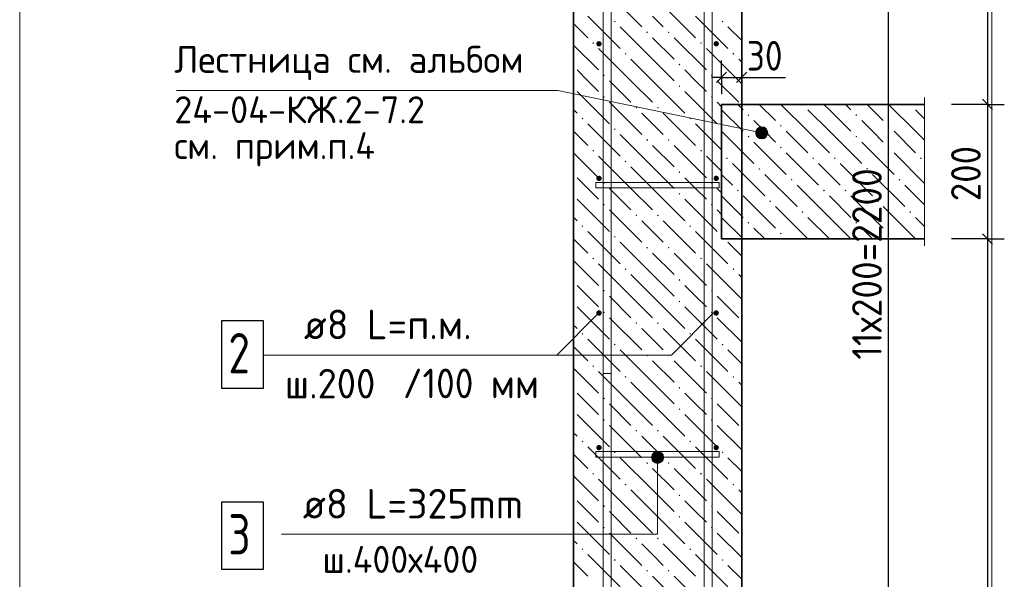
# Model space of a CAD drawing. Header units: millimetres. Extents: x 0 to 50400, y 0 to 35640.
# Tile 13 of 19: x 26773 to 35543, y 17663 to 22652. Entities that reach past the tile are written whole.
import ezdxf

# ---------------------------------------------------------------- set-up
doc = ezdxf.new("R2010")
doc.units = ezdxf.units.MM
doc.linetypes.add('______2', pattern=[324, 240, -84])
for name, color, linetype, lineweight in [('Standard', 7, 'Continuous', 25), ('Выпуски арматуры Г-обр.', 52, 'Continuous', 25), ('ЖБ Перекрытие нижний уровень с отделкой', 7, 'Continuous', 35), ('ЖБ Стена верхний уровень', 7, 'Continuous', 35), ('Позиционная метка линия выноска', 7, 'Continuous', 13), ('Позиционная метка номер позиции', 7, 'Continuous', 13)]:
    doc.layers.add(name, color=color, linetype=linetype, lineweight=lineweight)
doc.layers.add('Размерная выноска', color=7, linetype='Continuous')
for name, color, linetype, true_color in [('Стена фоновая арматура У1', 7, '______2', 0xa0a0a0), ('Стена фоновая арматура Х1', 7, '______2', 0xa0a0a0), ('Стена фоновая затяжка С-обр.', 7, '______2', 0xa0a0a0)]:
    doc.layers.add(name, color=color, linetype=linetype, true_color=true_color)
doc.styles.add('ISOCPEUR', font='txt')

msp = doc.modelspace()

# ---------------------------------------------------------------- hatches: boundary and pattern name
at = {"layer": 'ЖБ Стена верхний уровень', "linetype": 'Continuous', "lineweight": 18, "transparency": 33554687}
for points in [[(32066.2, 22635), (32074, 22642.8), (32081.8, 22635), (32074, 22627.2)], [(33026.2, 22635), (33034, 22642.8), (33041.8, 22635), (33034, 22627.2)], [(32354.2, 22539), (32362, 22546.8), (32369.8, 22539), (32362, 22531.2)], [(32546.2, 22539), (32554, 22546.8), (32561.8, 22539), (32554, 22531.2)], [(31874.2, 22443), (31882, 22450.8), (31889.8, 22443), (31882, 22435.2)], [(32834.2, 22443), (32842, 22450.8), (32849.8, 22443), (32842, 22435.2)], [(32162.2, 22347), (32170, 22354.8), (32177.8, 22347), (32170, 22339.2)], [(33122.2, 22347), (33130, 22354.8), (33137.8, 22347), (33130, 22339.2)], [(32642.2, 22251), (32650, 22258.8), (32657.8, 22251), (32650, 22243.2)], [(31970.2, 22155), (31978, 22162.8), (31985.8, 22155), (31978, 22147.2)], [(32930.2, 22155), (32938, 22162.8), (32945.8, 22155), (32938, 22147.2)], [(32642.2, 22059), (32650, 22066.8), (32657.8, 22059), (32650, 22051.2)], [(31970.2, 21963), (31978, 21970.8), (31985.8, 21963), (31978, 21955.2)], [(32930.2, 21963), (32938, 21970.8), (32945.8, 21963), (32938, 21955.2)], [(32258.2, 21867), (32266, 21874.8), (32273.8, 21867), (32266, 21859.2)], [(32450.2, 21867), (32458, 21874.8), (32465.8, 21867), (32458, 21859.2)], [(33737.4, 21896.8), (33753, 21896.8), (33745.2, 21889)], [(34697.4, 21896.8), (34713, 21896.8), (34705.2, 21889)], [(31778.2, 21771), (31786, 21778.8), (31793.8, 21771), (31786, 21763.2)], [(32738.2, 21771), (32746, 21778.8), (32753.8, 21771), (32746, 21763.2)], [(33257.4, 21800.8), (33265.2, 21808.6), (33273, 21800.8), (33265.2, 21793)], [(34217.4, 21800.8), (34225.2, 21808.6), (34233, 21800.8), (34225.2, 21793)], [(32066.2, 21675), (32074, 21682.8), (32081.8, 21675), (32074, 21667.2)], [(33545.4, 21704.8), (33553.2, 21712.6), (33561, 21704.8), (33553.2, 21697)], [(34505.4, 21704.8), (34513.2, 21712.6), (34521, 21704.8), (34513.2, 21697)], [(32354.2, 21579), (32362, 21586.8), (32369.8, 21579), (32362, 21571.2)], [(32546.2, 21579), (32554, 21586.8), (32561.8, 21579), (32554, 21571.2)], [(33257.4, 21608.8), (33265.2, 21616.6), (33273, 21608.8), (33265.2, 21601)], [(34217.4, 21608.8), (34225.2, 21616.6), (34233, 21608.8), (34225.2, 21601)], [(31874.2, 21483), (31882, 21490.8), (31889.8, 21483), (31882, 21475.2)], [(32834.2, 21483), (32842, 21490.8), (32849.8, 21483), (32842, 21475.2)], [(33545.4, 21512.8), (33553.2, 21520.6), (33561, 21512.8), (33553.2, 21505)], [(34505.4, 21512.8), (34513.2, 21520.6), (34521, 21512.8), (34513.2, 21505)], [(33065.4, 21416.8), (33073.2, 21424.6), (33081, 21416.8), (33073.2, 21409)], [(33833.4, 21416.8), (33841.2, 21424.6), (33849, 21416.8), (33841.2, 21409)], [(34025.4, 21416.8), (34033.2, 21424.6), (34041, 21416.8), (34033.2, 21409)], [(34793.4, 21416.8), (34801.2, 21424.6), (34809, 21416.8), (34801.2, 21409)], [(32162.2, 21387), (32170, 21394.8), (32177.8, 21387), (32170, 21379.2)], [(33353.4, 21320.8), (33361.2, 21328.6), (33369, 21320.8), (33361.2, 21313)], [(34313.4, 21320.8), (34321.2, 21328.6), (34329, 21320.8), (34321.2, 21313)], [(32642.2, 21291), (32650, 21298.8), (32657.8, 21291), (32650, 21283.2)], [(33641.4, 21224.8), (33649.2, 21232.6), (33657, 21224.8), (33649.2, 21217)], [(34601.4, 21224.8), (34609.2, 21232.6), (34617, 21224.8), (34609.2, 21217)], [(31970.2, 21195), (31978, 21202.8), (31985.8, 21195), (31978, 21187.2)], [(32930.2, 21195), (32938, 21202.8), (32945.8, 21195), (32938, 21187.2)], [(33161.4, 21128.8), (33169.2, 21136.6), (33177, 21128.8), (33169.2, 21121)], [(33929.4, 21128.8), (33937.2, 21136.6), (33945, 21128.8), (33937.2, 21121)], [(34121.4, 21128.8), (34129.2, 21136.6), (34137, 21128.8), (34129.2, 21121)], [(32642.2, 21099), (32650, 21106.8), (32657.8, 21099), (32650, 21091.2)], [(31970.2, 21003), (31978, 21010.8), (31985.8, 21003), (31978, 20995.2)], [(32930.2, 21003), (32938, 21010.8), (32945.8, 21003), (32938, 20995.2)], [(33449.4, 21032.8), (33457.2, 21040.6), (33465, 21032.8), (33457.2, 21025)], [(34409.4, 21032.8), (34417.2, 21040.6), (34425, 21032.8), (34417.2, 21025)], [(32258.2, 20907), (32266, 20914.8), (32273.8, 20907), (32266, 20899.2)], [(32450.2, 20907), (32458, 20914.8), (32465.8, 20907), (32458, 20899.2)], [(33737.4, 20936.8), (33745.2, 20944.6), (33753, 20936.8), (33745.2, 20929)], [(34697.4, 20936.8), (34705.2, 20944.6), (34713, 20936.8), (34705.2, 20929)], [(31778.2, 20811), (31786, 20818.8), (31793.8, 20811), (31786, 20803.2)], [(32738.2, 20811), (32746, 20818.8), (32753.8, 20811), (32746, 20803.2)], [(33257.4, 20840.8), (33265.2, 20848.6), (33273, 20840.8), (33265.2, 20833)], [(34217.4, 20840.8), (34225.2, 20848.6), (34233, 20840.8), (34225.2, 20833)], [(32066.2, 20715), (32074, 20722.8), (32081.8, 20715), (32074, 20707.2)], [(33545.4, 20744.8), (33553.2, 20752.6), (33561, 20744.8), (33553.2, 20737)], [(34505.4, 20744.8), (34513.2, 20752.6), (34521, 20744.8), (34513.2, 20737)], [(32354.2, 20619), (32362, 20626.8), (32369.8, 20619), (32362, 20611.2)], [(32546.2, 20619), (32554, 20626.8), (32561.8, 20619), (32554, 20611.2)], [(31874.2, 20523), (31882, 20530.8), (31889.8, 20523), (31882, 20515.2)], [(32834.2, 20523), (32842, 20530.8), (32849.8, 20523), (32842, 20515.2)], [(32162.2, 20427), (32170, 20434.8), (32177.8, 20427), (32170, 20419.2)], [(33122.2, 20427), (33130, 20434.8), (33137.8, 20427), (33130, 20419.2)], [(32642.2, 20331), (32650, 20338.8), (32657.8, 20331), (32650, 20323.2)], [(31970.2, 20235), (31978, 20242.8), (31985.8, 20235), (31978, 20227.2)], [(32930.2, 20235), (32938, 20242.8), (32945.8, 20235), (32938, 20227.2)], [(32642.2, 20139), (32650, 20146.8), (32657.8, 20139), (32650, 20131.2)], [(31970.2, 20043), (31978, 20050.8), (31985.8, 20043), (31978, 20035.2)], [(32930.2, 20043), (32938, 20050.8), (32945.8, 20043), (32938, 20035.2)], [(32258.2, 19947), (32266, 19954.8), (32273.8, 19947), (32266, 19939.2)], [(32450.2, 19947), (32458, 19954.8), (32465.8, 19947), (32458, 19939.2)], [(31778.2, 19851), (31786, 19858.8), (31793.8, 19851), (31786, 19843.2)], [(32738.2, 19851), (32746, 19858.8), (32753.8, 19851), (32746, 19843.2)], [(32066.2, 19755), (32074, 19762.8), (32081.8, 19755), (32074, 19747.2)], [(33026.2, 19755), (33034, 19762.8), (33041.8, 19755), (33034, 19747.2)], [(32354.2, 19659), (32362, 19666.8), (32369.8, 19659), (32362, 19651.2)], [(32546.2, 19659), (32554, 19666.8), (32561.8, 19659), (32554, 19651.2)], [(31874.2, 19563), (31882, 19570.8), (31889.8, 19563), (31882, 19555.2)], [(32834.2, 19563), (32842, 19570.8), (32849.8, 19563), (32842, 19555.2)], [(32162.2, 19467), (32170, 19474.8), (32177.8, 19467), (32170, 19459.2)], [(33122.2, 19467), (33130, 19474.8), (33137.8, 19467), (33130, 19459.2)], [(32642.2, 19371), (32650, 19378.8), (32657.8, 19371), (32650, 19363.2)], [(31970.2, 19275), (31978, 19282.8), (31985.8, 19275), (31978, 19267.2)], [(32930.2, 19275), (32938, 19282.8), (32945.8, 19275), (32938, 19267.2)], [(32642.2, 19179), (32650, 19186.8), (32657.8, 19179), (32650, 19171.2)], [(31970.2, 19083), (31978, 19090.8), (31985.8, 19083), (31978, 19075.2)], [(32930.2, 19083), (32938, 19090.8), (32945.8, 19083), (32938, 19075.2)], [(32258.2, 18987), (32266, 18994.8), (32273.8, 18987), (32266, 18979.2)], [(32450.2, 18987), (32458, 18994.8), (32465.8, 18987), (32458, 18979.2)], [(31778.2, 18891), (31786, 18898.8), (31793.8, 18891), (31786, 18883.2)], [(32738.2, 18891), (32746, 18898.8), (32753.8, 18891), (32746, 18883.2)], [(32066.2, 18795), (32074, 18802.8), (32081.8, 18795), (32074, 18787.2)], [(33026.2, 18795), (33034, 18802.8), (33041.8, 18795), (33034, 18787.2)], [(32354.2, 18699), (32362, 18706.8), (32369.8, 18699), (32362, 18691.2)], [(32546.2, 18699), (32554, 18706.8), (32561.8, 18699), (32554, 18691.2)], [(31874.2, 18603), (31882, 18610.8), (31889.8, 18603), (31882, 18595.2)], [(32834.2, 18603), (32842, 18610.8), (32849.8, 18603), (32842, 18595.2)], [(32162.2, 18507), (32170, 18514.8), (32177.8, 18507), (32170, 18499.2)], [(33122.2, 18507), (33130, 18514.8), (33137.8, 18507), (33130, 18499.2)], [(32642.2, 18411), (32650, 18418.8), (32657.8, 18411), (32650, 18403.2)], [(31970.2, 18315), (31978, 18322.8), (31985.8, 18315), (31978, 18307.2)], [(32930.2, 18315), (32938, 18322.8), (32945.8, 18315), (32938, 18307.2)], [(32642.2, 18219), (32650, 18226.8), (32657.8, 18219), (32650, 18211.2)], [(31970.2, 18123), (31978, 18130.8), (31985.8, 18123), (31978, 18115.2)], [(32930.2, 18123), (32938, 18130.8), (32945.8, 18123), (32938, 18115.2)], [(32258.2, 18027), (32266, 18034.8), (32273.8, 18027), (32266, 18019.2)], [(32450.2, 18027), (32458, 18034.8), (32465.8, 18027), (32458, 18019.2)], [(31778.2, 17931), (31786, 17938.8), (31793.8, 17931), (31786, 17923.2)], [(32738.2, 17931), (32746, 17938.8), (32753.8, 17931), (32746, 17923.2)], [(32066.2, 17835), (32074, 17842.8), (32081.8, 17835), (32074, 17827.2)], [(33026.2, 17835), (33034, 17842.8), (33041.8, 17835), (33034, 17827.2)], [(32354.2, 17739), (32362, 17746.8), (32369.8, 17739), (32362, 17731.2)], [(32546.2, 17739), (32554, 17746.8), (32561.8, 17739), (32554, 17731.2)]]:
    msp.add_hatch(color=7, dxfattribs=at).paths.add_polyline_path(points, flags=16)
at = {"layer": 'Позиционная метка линия выноска', "linetype": 'Continuous', "lineweight": 13, "transparency": 33554687}
for points in [[(33331.8, 21625.3), (33342.7, 21678.1), (33329.9, 21653.2)], [(33346.8, 21602.3), (33342.7, 21678.1), (33331.8, 21625.3)], [(33346.8, 21602.3), (33365.7, 21693.2), (33342.7, 21678.1)], [(33371.7, 21589.4), (33365.7, 21693.2), (33346.8, 21602.3)], [(33371.7, 21589.4), (33393.7, 21695.1), (33365.7, 21693.2)], [(33399.7, 21591.3), (33393.7, 21695.1), (33371.7, 21589.4)], [(33399.7, 21591.3), (33418.6, 21682.2), (33393.7, 21695.1)], [(33422.7, 21606.3), (33418.6, 21682.2), (33399.7, 21591.3)], [(33422.7, 21606.3), (33433.7, 21659.2), (33418.6, 21682.2)], [(33433.7, 21659.2), (33422.7, 21606.3), (33435.6, 21631.2)], [(32401.2, 18749.9), (32509.2, 18749.9), (32501.6, 18776.9)], [(32401.2, 18749.9), (32501.6, 18776.9), (32408.7, 18776.9)], [(32408.7, 18776.9), (32501.6, 18776.9), (32482.2, 18796.4)], [(32408.7, 18776.9), (32482.2, 18796.4), (32428.2, 18796.4)], [(32428.2, 18796.4), (32482.2, 18796.4), (32455.2, 18803.9)], [(32408.7, 18722.9), (32509.2, 18749.9), (32401.2, 18749.9)], [(32408.7, 18722.9), (32501.6, 18722.9), (32509.2, 18749.9)], [(32428.2, 18703.5), (32501.6, 18722.9), (32408.7, 18722.9)], [(32428.2, 18703.5), (32482.2, 18703.5), (32501.6, 18722.9)], [(32482.2, 18703.5), (32428.2, 18703.5), (32455.2, 18695.9)]]:
    msp.add_hatch(color=7, dxfattribs=at).paths.add_polyline_path(points)
at = {"layer": 'Стена фоновая арматура У1', "linetype": 'Continuous', "lineweight": 13, "transparency": 33554687}
for points in [[(31957.2, 22436.8), (31955.3, 22446), (31950.1, 22453.8), (31942.4, 22459), (31933.2, 22460.8), (31924, 22459), (31916.2, 22453.8), (31911, 22446), (31909.2, 22436.8), (31911, 22427.6), (31916.2, 22419.8), (31924, 22414.6), (31933.2, 22412.8), (31942.4, 22414.6), (31950.1, 22419.8), (31955.3, 22427.6)], [(33001.2, 22436.8), (32999.3, 22446), (32994.1, 22453.8), (32986.3, 22459), (32977.2, 22460.8), (32968, 22459), (32960.2, 22453.8), (32955, 22446), (32953.2, 22436.8), (32955, 22427.6), (32960.2, 22419.8), (32968, 22414.6), (32977.2, 22412.8), (32986.3, 22414.6), (32994.1, 22419.8), (32999.3, 22427.6)], [(31957.2, 21236.8), (31955.3, 21246), (31950.1, 21253.8), (31942.4, 21259), (31933.2, 21260.8), (31924, 21259), (31916.2, 21253.8), (31911, 21246), (31909.2, 21236.8), (31911, 21227.6), (31916.2, 21219.8), (31924, 21214.6), (31933.2, 21212.8), (31942.4, 21214.6), (31950.1, 21219.8), (31955.3, 21227.6)], [(33001.2, 21236.8), (32999.3, 21246), (32994.1, 21253.8), (32986.3, 21259), (32977.2, 21260.8), (32968, 21259), (32960.2, 21253.8), (32955, 21246), (32953.2, 21236.8), (32955, 21227.6), (32960.2, 21219.8), (32968, 21214.6), (32977.2, 21212.8), (32986.3, 21214.6), (32994.1, 21219.8), (32999.3, 21227.6)], [(31957.2, 20036.8), (31955.3, 20046), (31950.1, 20053.8), (31942.4, 20059), (31933.2, 20060.8), (31924, 20059), (31916.2, 20053.8), (31911, 20046), (31909.2, 20036.8), (31911, 20027.6), (31916.2, 20019.8), (31924, 20014.6), (31933.2, 20012.8), (31942.4, 20014.6), (31950.1, 20019.8), (31955.3, 20027.6)], [(33001.2, 20036.8), (32999.3, 20046), (32994.1, 20053.8), (32986.3, 20059), (32977.2, 20060.8), (32968, 20059), (32960.2, 20053.8), (32955, 20046), (32953.2, 20036.8), (32955, 20027.6), (32960.2, 20019.8), (32968, 20014.6), (32977.2, 20012.8), (32986.3, 20014.6), (32994.1, 20019.8), (32999.3, 20027.6)], [(31957.2, 18836.8), (31955.3, 18846), (31950.1, 18853.8), (31942.4, 18859), (31933.2, 18860.8), (31924, 18859), (31916.2, 18853.8), (31911, 18846), (31909.2, 18836.8), (31911, 18827.6), (31916.2, 18819.8), (31924, 18814.6), (31933.2, 18812.8), (31942.4, 18814.6), (31950.1, 18819.8), (31955.3, 18827.6)], [(33001.2, 18836.8), (32999.3, 18846), (32994.1, 18853.8), (32986.3, 18859), (32977.2, 18860.8), (32968, 18859), (32960.2, 18853.8), (32955, 18846), (32953.2, 18836.8), (32955, 18827.6), (32960.2, 18819.8), (32968, 18814.6), (32977.2, 18812.8), (32986.3, 18814.6), (32994.1, 18819.8), (32999.3, 18827.6)]]:
    msp.add_hatch(color=7, dxfattribs=at).paths.add_polyline_path(points)

# ---------------------------------------------------------------- linework, layer by layer
at = {"layer": 'Standard', "color": 7, "linetype": 'Continuous', "lineweight": -3, "transparency": 33554687}
for p, q in [((35393.4, 29936.8), (35393.4, 21896.8)), ((34512, 13976.8), (34512, 27164.8)), ((33025.2, 22137.3), (33025.2, 22287.3)), ((33204.3, 22137.3), (33204.3, 22287.3)), ((33025.2, 22137.3), (32935.2, 22137.3)), ((33025.2, 22137.3), (33025.2, 21987.3)), ((33025.2, 22137.3), (33025.2, 22016.8)), ((33025.2, 22137.3), (33204.3, 22137.3)), ((33204.3, 22137.3), (33204.3, 21987.3)), ((33204.3, 22137.3), (33204.3, 22016.8)), ((33204.3, 22137.3), (33294.3, 22137.3)), ((35393.4, 21896.8), (35243.4, 21896.8)), ((35393.4, 21896.8), (35543.4, 21896.8)), ((35393.4, 21896.8), (35393.4, 20696.8)), ((35393.4, 20696.8), (35243.4, 20696.8)), ((35393.4, 20696.8), (35543.4, 20696.8)), ((35393.4, 20696.8), (35393.4, 13496.8))]:
    msp.add_line(p, q, dxfattribs=at)
at = {"layer": 'Standard', "color": 7, "linetype": 'Continuous', "lineweight": 25, "transparency": 33554687}
for p, q in [((32980.2, 22092.3), (33070.2, 22182.3)), ((33159.3, 22092.3), (33249.3, 22182.3)), ((35348.4, 21941.8), (35438.4, 21851.8)), ((35348.4, 20741.8), (35438.4, 20651.8))]:
    msp.add_line(p, q, dxfattribs=at)
at = {"layer": 'Standard', "color": 254, "linetype": 'Continuous', "lineweight": 13, "true_color": 0xc4c4ff, "transparency": 33554687}
msp.add_lwpolyline([(26773.2, 9827.7), (35433.7, 9827.7), (35433.7, 32627.7), (26773.2, 32627.7), (26773.2, 9827.7)], dxfattribs=at)
at = {"layer": 'Standard', "color": 7, "linetype": 'Continuous', "lineweight": -3, "transparency": 33554687}
for points in [[(35393.4, 21896.8), (35373, 21896.8), (35373, 21896.8), (35373, 21896.8), (35373, 21896.8), (35373, 21896.8), (35373, 21896.8), (35073.7, 21896.8)], [(35393.4, 20696.8), (35373, 20696.8), (35373, 20696.8), (35373, 20696.8), (35373, 20696.8), (35073.7, 20696.8)]]:
    msp.add_lwpolyline(points, dxfattribs=at)
at = {"layer": 'Выпуски арматуры Г-обр.', "color": 251, "linetype": '______2', "lineweight": 13, "true_color": 0x656565, "transparency": 33554687}
msp.add_lwpolyline([(32041.2, 19496.8), (32041.2, 11594.8), (30799.2, 11594.8), (30799.2, 11666.8), (31969.2, 11666.8), (31969.2, 19496.8), (32041.2, 19496.8)], dxfattribs=at)
at = {"layer": 'ЖБ Перекрытие нижний уровень с отделкой', "color": 7, "linetype": 'Continuous', "lineweight": 35, "transparency": 33554687}
for p, q in [((33025.2, 20696.8), (33025.2, 21896.8)), ((33025.2, 21896.8), (33205.2, 21896.8)), ((34833.7, 21896.8), (33205.2, 21896.8)), ((33205.2, 20696.8), (33025.2, 20696.8)), ((33205.2, 20696.8), (34833.7, 20696.8))]:
    msp.add_line(p, q, dxfattribs=at)
at = {"layer": 'ЖБ Стена верхний уровень', "color": 7, "linetype": 'Continuous', "lineweight": 35, "transparency": 33554687}
for p, q in [((31705.2, 29936.8), (31705.2, 13496.8)), ((33205.2, 13496.8), (33205.2, 29936.8))]:
    msp.add_line(p, q, dxfattribs=at)
at = {"layer": 'ЖБ Стена верхний уровень', "color": 9, "linetype": 'Continuous', "lineweight": 18, "true_color": 0xc7c7c7, "transparency": 33554687}
for p, q in [((32026, 22875), (32314, 22587)), ((32506, 22779), (32794, 22491)), ((31834, 22683), (32122, 22395)), ((32506, 22587), (32410, 22683)), ((32794, 22683), (33082, 22395)), ((31704.3, 22620.7), (31834, 22491)), ((32410, 22299), (32122, 22587)), ((33204.3, 22464.7), (33082, 22587)), ((32410, 22491), (32602, 22299)), ((32602, 22491), (32890, 22203)), ((31704.3, 22428.7), (31930, 22203)), ((32218, 22107), (31930, 22395)), ((33178, 22107), (32890, 22395)), ((32218, 22299), (32410, 22107)), ((32410, 22299), (32602, 22107)), ((33178, 22299), (33204.3, 22272.7)), ((31834, 22107), (31738, 22203)), ((32794, 22107), (32698, 22203)), ((31930, 22011), (31834, 22107)), ((32026, 22107), (32218, 21915)), ((32218, 22107), (32410, 21915)), ((32410, 22107), (32698, 21819)), ((32890, 22011), (32794, 22107)), ((32986, 22107), (33178, 21915)), ((33178, 22107), (33204.3, 22080.8)), ((31738, 22011), (32026, 21723)), ((32698, 22011), (32986, 21723)), ((31704.3, 21852.8), (31738, 21819)), ((32026, 21915), (32314, 21627)), ((32986, 21915), (33025.2, 21875.9)), ((33025.2, 21848.8), (33217.2, 21656.8)), ((33169.2, 21896.8), (33217.2, 21848.8)), ((33361.2, 21896.8), (33505.2, 21752.8)), ((33793.2, 21656.8), (33553.2, 21896.8)), ((33793.2, 21848.8), (33985.2, 21656.8)), ((33985.2, 21848.8), (33937.2, 21896.8)), ((33985.2, 21848.8), (34177.2, 21656.8)), ((34129.2, 21896.8), (34177.2, 21848.8)), ((34321.2, 21896.8), (34465.2, 21752.8)), ((34753.2, 21656.8), (34513.2, 21896.8)), ((34753.2, 21848.8), (34833.7, 21768.2)), ((32410, 21723), (32314, 21819)), ((32506, 21819), (32794, 21531)), ((33409.2, 21656.8), (33313.2, 21752.8)), ((34369.2, 21656.8), (34273.2, 21752.8)), ((31834, 21723), (32122, 21435)), ((32506, 21627), (32410, 21723)), ((32794, 21723), (33025.2, 21491.9)), ((31704.2, 21660.8), (31834, 21531)), ((32410, 21339), (32122, 21627)), ((33025.2, 21656.8), (33313.2, 21368.8)), ((33505.2, 21560.8), (33409.2, 21656.8)), ((33601.2, 21656.8), (33793.2, 21464.8)), ((33793.2, 21656.8), (33985.2, 21464.8)), ((33985.2, 21656.8), (34273.2, 21368.8)), ((34465.2, 21560.8), (34369.2, 21656.8)), ((34561.2, 21656.8), (34753.2, 21464.8)), ((34753.2, 21656.8), (34833.7, 21576.2)), ((32410, 21531), (32602, 21339)), ((32602, 21531), (32890, 21243)), ((33313.2, 21560.8), (33601.2, 21272.8)), ((34273.2, 21560.8), (34561.2, 21272.8)), ((31704.2, 21468.9), (31930, 21243)), ((32218, 21147), (31930, 21435)), ((33025.2, 21299.9), (32890, 21435)), ((33601.2, 21464.8), (33889.2, 21176.8)), ((34561.2, 21464.8), (34833.7, 21192.2)), ((32218, 21339), (32410, 21147)), ((32410, 21339), (32602, 21147)), ((33121.2, 21368.8), (33409.2, 21080.8)), ((33985.2, 21272.8), (33889.2, 21368.8)), ((34081.2, 21368.8), (34369.2, 21080.8)), ((31834, 21147), (31738, 21243)), ((32794, 21147), (32698, 21243)), ((33121.2, 21176.8), (33025.2, 21272.8)), ((33409.2, 21272.8), (33697.2, 20984.8)), ((34081.2, 21176.8), (33985.2, 21272.8)), ((34369.2, 21272.8), (34657.2, 20984.8)), ((31930, 21051), (31834, 21147)), ((32026, 21147), (32218, 20955)), ((32218, 21147), (32410, 20955)), ((32410, 21147), (32698, 20859)), ((32890, 21051), (32794, 21147)), ((32986, 21147), (33025.2, 21107.9)), ((33985.2, 20888.8), (33697.2, 21176.8)), ((34833.7, 21000.2), (34657.2, 21176.8)), ((31738, 21051), (32026, 20763)), ((32698, 21051), (32986, 20763)), ((33025.2, 21080.8), (33217.2, 20888.8)), ((33217.2, 21080.8), (33505.2, 20792.8)), ((33985.2, 21080.8), (34177.2, 20888.8)), ((34177.2, 21080.8), (34465.2, 20792.8)), ((33793.2, 20696.8), (33505.2, 20984.8)), ((34753.2, 20696.8), (34465.2, 20984.8)), ((31704.2, 20892.9), (31738, 20859)), ((32026, 20955), (32314, 20667)), ((32986, 20955), (33025.2, 20915.9)), ((33025.2, 20888.8), (33217.2, 20696.8)), ((33793.2, 20888.8), (33985.2, 20696.8)), ((33985.2, 20888.8), (34177.2, 20696.8)), ((34753.2, 20888.8), (34833.7, 20808.2)), ((32410, 20763), (32314, 20859)), ((32506, 20859), (32794, 20571)), ((33409.2, 20696.8), (33313.2, 20792.8)), ((34369.2, 20696.8), (34273.2, 20792.8)), ((31704.2, 20700.9), (31834, 20571)), ((31834, 20763), (32122, 20475)), ((32506, 20667), (32410, 20763)), ((32794, 20763), (33082, 20475)), ((32410, 20379), (32122, 20667)), ((33204.2, 20544.8), (33082, 20667)), ((32410, 20571), (32602, 20379)), ((32602, 20571), (32890, 20283)), ((31704.2, 20508.8), (31930, 20283)), ((32218, 20187), (31930, 20475)), ((33178, 20187), (32890, 20475)), ((32218, 20379), (32410, 20187)), ((32410, 20379), (32602, 20187)), ((33178, 20379), (33204.2, 20352.8)), ((31834, 20187), (31738, 20283)), ((32794, 20187), (32698, 20283)), ((31930, 20091), (31834, 20187)), ((32026, 20187), (32218, 19995)), ((32218, 20187), (32410, 19995)), ((32410, 20187), (32698, 19899)), ((32890, 20091), (32794, 20187)), ((32986, 20187), (33178, 19995)), ((33178, 20187), (33204.3, 20160.8)), ((31738, 20091), (32026, 19803)), ((32698, 20091), (32986, 19803)), ((31704.3, 19932.7), (31738, 19899)), ((32026, 19995), (32314, 19707)), ((32986, 19995), (33204.3, 19776.7)), ((32410, 19803), (32314, 19899)), ((32506, 19899), (32794, 19611)), ((31704.3, 19740.7), (31834, 19611)), ((31834, 19803), (32122, 19515)), ((32506, 19707), (32410, 19803)), ((32794, 19803), (33082, 19515)), ((32410, 19419), (32122, 19707)), ((33204.3, 19584.7), (33082, 19707)), ((32410, 19611), (32602, 19419)), ((32602, 19611), (32890, 19323)), ((31704.4, 19548.7), (31930, 19323)), ((32218, 19227), (31930, 19515)), ((33178, 19227), (32890, 19515)), ((32218, 19419), (32410, 19227)), ((32410, 19419), (32602, 19227)), ((33178, 19419), (33204.4, 19392.7)), ((31834, 19227), (31738, 19323)), ((32794, 19227), (32698, 19323)), ((31930, 19131), (31834, 19227)), ((32026, 19227), (32218, 19035)), ((32218, 19227), (32410, 19035)), ((32410, 19227), (32698, 18939)), ((32890, 19131), (32794, 19227)), ((32986, 19227), (33178, 19035)), ((33178, 19227), (33204.4, 19200.7)), ((31738, 19131), (32026, 18843)), ((32698, 19131), (32986, 18843)), ((32026, 19035), (32314, 18747)), ((32986, 19035), (33204.5, 18816.6)), ((31704.4, 18972.6), (31738, 18939)), ((32410, 18843), (32314, 18939)), ((32506, 18939), (32794, 18651)), ((31704.5, 18780.6), (31834, 18651)), ((31834, 18843), (32122, 18555)), ((32506, 18747), (32410, 18843)), ((32794, 18843), (33082, 18555)), ((32410, 18459), (32122, 18747)), ((33204.5, 18624.6), (33082, 18747)), ((32410, 18651), (32602, 18459)), ((32602, 18651), (32890, 18363)), ((31704.5, 18588.6), (31930, 18363)), ((32218, 18267), (31930, 18555)), ((33178, 18267), (32890, 18555)), ((32218, 18459), (32410, 18267)), ((32410, 18459), (32602, 18267)), ((33178, 18459), (33204.5, 18432.5)), ((31834, 18267), (31738, 18363)), ((32794, 18267), (32698, 18363)), ((31930, 18171), (31834, 18267)), ((32026, 18267), (32218, 18075)), ((32218, 18267), (32410, 18075)), ((32410, 18267), (32698, 17979)), ((32890, 18171), (32794, 18267)), ((32986, 18267), (33178, 18075)), ((33178, 18267), (33204.5, 18240.5)), ((31738, 18171), (32026, 17883)), ((32698, 18171), (32986, 17883)), ((32026, 18075), (32314, 17787)), ((32986, 18075), (33204.6, 17856.5)), ((31704.6, 18012.5), (31738, 17979)), ((32410, 17883), (32314, 17979)), ((32506, 17979), (32794, 17691)), ((31704.6, 17820.5), (31834, 17691)), ((31834, 17883), (32122, 17595)), ((32506, 17787), (32410, 17883)), ((32794, 17883), (33082, 17595)), ((32410, 17499), (32122, 17787)), ((33204.6, 17664.5), (33082, 17787)), ((32410, 17691), (32602, 17499)), ((32602, 17691), (32890, 17403))]:
    msp.add_line(p, q, dxfattribs=at)
at = {"layer": 'Позиционная метка линия выноска', "color": 7, "linetype": 'Continuous', "lineweight": 13, "transparency": 33554687}
for p, q in [((33393.7, 21695.1), (33393.7, 21695.1)), ((33329.9, 21653.2), (33329.9, 21653.2)), ((33371.7, 21589.4), (33371.7, 21589.4)), ((33435.6, 21631.2), (33435.6, 21631.2)), ((32455.2, 18803.9), (32455.2, 18803.9)), ((32401.2, 18749.9), (32401.2, 18749.9)), ((32455.2, 18695.9), (32455.2, 18695.9)), ((32509.2, 18749.9), (32509.2, 18749.9))]:
    msp.add_line(p, q, dxfattribs=at)
for points in [[(33382.7, 21642.2), (31565.7, 22020.2), (28170.1, 22020.2)], [(28944.1, 19662.2), (32578.5, 19662.2), (32953.2, 20036.8)], [(28944.1, 19662.2), (31558.5, 19662.2), (31933.2, 20036.8)], [(29106.1, 18063.8), (32455.2, 18063.8), (32455.2, 18749.9)]]:
    msp.add_lwpolyline(points, dxfattribs=at)
for centre in [(33382.7, 21642.2), (32455.2, 18749.9)]:
    msp.add_circle(centre, 54, dxfattribs=at)
at = {"layer": 'Размерная выноска', "color": 7, "linetype": 'Continuous', "lineweight": -3, "transparency": 33554687}
msp.add_line((33204.3, 22137.3), (33594.3, 22137.3), dxfattribs=at)
at = {"layer": 'Размерная выноска', "color": 7, "linetype": 'Continuous', "lineweight": 13, "transparency": 33554687}
msp.add_line((34833.7, 20636.8), (34833.7, 21956.8), dxfattribs=at)
at = {"layer": 'Стена фоновая арматура У1', "color": 7, "linetype": 'Continuous', "lineweight": 25, "transparency": 33554687}
msp.add_lwpolyline([(28572.1, 19366.2), (28944.1, 19366.2), (28944.1, 19966.2), (28572.1, 19966.2), (28572.1, 19366.2)], dxfattribs=at)
at = {"layer": 'Стена фоновая арматура Х1', "color": 7, "linetype": 'Continuous', "lineweight": 18, "transparency": 33554687}
for points in [[(32869.2, 13496.8), (32869.2, 32063.7), (32941.2, 32063.7), (32941.2, 13496.8), (32869.2, 13496.8)], [(31969.2, 13496.8), (31969.2, 29756.8), (32041.2, 29756.8), (32041.2, 13496.8), (31969.2, 13496.8)]]:
    msp.add_lwpolyline(points, dxfattribs=at)
at = {"layer": 'Стена фоновая затяжка С-обр.', "color": 98, "linetype": 'Continuous', "lineweight": 13, "true_color": 0x005000, "transparency": 33554687}
for points in [[(33004.2, 21152.8), (31906.2, 21152.8), (31906.2, 21200.8), (33004.2, 21200.8), (33004.2, 21152.8)], [(33004.2, 18752.8), (31906.2, 18752.8), (31906.2, 18800.8), (33004.2, 18800.8), (33004.2, 18752.8)]]:
    msp.add_lwpolyline(points, dxfattribs=at)
at = {"layer": 'Стена фоновая затяжка С-обр.', "color": 7, "linetype": 'Continuous', "lineweight": 25, "transparency": 33554687}
msp.add_lwpolyline([(28572.1, 17751.8), (28944.1, 17751.8), (28944.1, 18351.8), (28572.1, 18351.8), (28572.1, 17751.8)], dxfattribs=at)

# ---------------------------------------------------------------- texts
at = {"layer": 'Standard', "color": 7, "linetype": 'Continuous', "lineweight": 25, "transparency": 33554687, "insert": (33249.3, 22197.3), "char_height": 264, "width": 484.709, "attachment_point": 7, "style": 'ISOCPEUR'}
msp.add_mtext('\\W0.87;30', dxfattribs=at)
at = {"layer": 'Standard', "color": 7, "linetype": 'Continuous', "lineweight": 25, "transparency": 33554687, "char_height": 264, "attachment_point": 7, "rotation": 90, "style": 'ISOCPEUR'}
for s, insert, width in [('\\W0.92;11х200=2200', (34452, 19620.4), 2047.773), ('\\W0.91;200', (35333.4, 21032.8), 674.386)]:
    msp.add_mtext(s, dxfattribs=dict(at, insert=insert, width=width))
at = {"layer": 'Standard', "color": 7, "linetype": 'Continuous', "lineweight": 18, "transparency": 33554687, "insert": (29469.5, 17720.3), "char_height": 240, "width": 1627.255, "attachment_point": 7, "style": 'ISOCPEUR'}
msp.add_mtext('\\W0.97;ш.400х400', dxfattribs=at)
at = {"layer": 'Позиционная метка номер позиции', "color": 7, "linetype": 'Continuous', "lineweight": 18, "transparency": 33554687, "char_height": 240, "attachment_point": 7, "style": 'ISOCPEUR'}
for s, insert, width in [('\\W0.98;Лестница см. альбом', (28149.7, 22112.3), 3308.753), ('\\W0.98;24-04-КЖ.2-7.2', (28149.7, 21728.3), 2419.967), ('\\W0.97;см. прим.п.4', (28149.7, 21344.3), 1867.766)]:
    msp.add_mtext(s, dxfattribs=dict(at, insert=insert, width=width))
at = {"layer": 'Позиционная метка номер позиции', "color": 7, "linetype": 'Continuous', "lineweight": 25, "transparency": 33554687, "insert": (30185.9, 19277.1), "char_height": 264, "width": 1388.404, "attachment_point": 7, "style": 'ISOCPEUR'}
msp.add_mtext('\\W0.92;/100 мм', dxfattribs=at)
at = {"layer": 'Стена фоновая арматура У1', "color": 7, "linetype": 'Continuous', "lineweight": 13, "transparency": 33554687, "attachment_point": 7, "style": 'ISOCPEUR'}
for s, insert, char_height, width in [('\\W0.97;ø8 L=п.м. ', (29304.1, 19803), 264, 1790.245), ('\\W0.78;2', (28632.1, 19498.2), 360, 391.688), ('\\W0.95;ш.200 ', (29134.9, 19275), 264, 1154.555)]:
    msp.add_mtext(s, dxfattribs=dict(at, insert=insert, char_height=char_height, width=width))
at = {"layer": 'Стена фоновая затяжка С-обр.', "color": 7, "linetype": 'Continuous', "lineweight": 13, "transparency": 33554687, "attachment_point": 7, "style": 'ISOCPEUR'}
for s, insert, char_height, width in [('\\W0.98;ø8 L=325mm ', (29294.6, 18204.6), 264, 2266.234), ('\\W0.78;3', (28632.1, 17883.8), 360, 391.688)]:
    msp.add_mtext(s, dxfattribs=dict(at, insert=insert, char_height=char_height, width=width))

doc.saveas('drawing.dxf')
